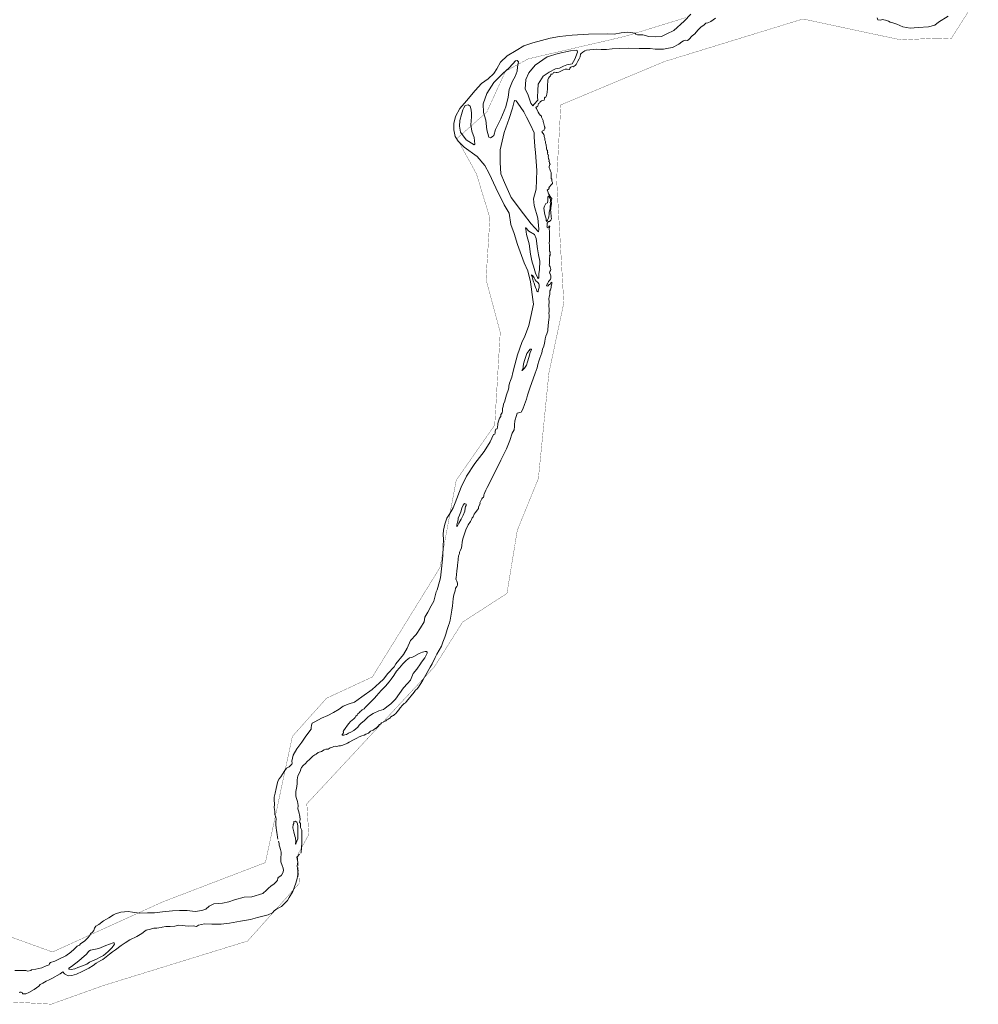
# Model space of a CAD drawing. Header units: metres. Extents: x 347609 to 404409, y 8547781 to 8605413.
# Tile 15 of 39: x 372470 to 374301, y 8560539 to 8562419. Entities that reach past the tile are written whole.
import ezdxf

# ---------------------------------------------------------------- set-up
doc = ezdxf.new("R2010")
doc.units = ezdxf.units.M
doc.layers.add('01. RIO', color=7, linetype='Continuous', lineweight=5, true_color=0x2776bb)
doc.layers.add('PREDIOS INSCRITOS EN LA BASE GRAFICA REGISTRAL (HUAURA) NOMBRE', color=7, linetype='Continuous', true_color=0xfffff0)

# ---------------------------------------------------------------- blocks, each defined once
blk = doc.blocks.new('REIORORI')
at = {"layer": '01. RIO', "color": 152, "lineweight": 15, "true_color": 0x2776bb, "flags": 128}
for points in [[(372963.4, 8560853.9), (372962.6, 8560857.7), (372962.1, 8560862.7), (372961.4, 8560866.8), (372960.5, 8560871.3), (372959.8, 8560875.2), (372959.2, 8560882), (372959.5, 8560887.9), (372960.2, 8560891.6), (372959, 8560896.5), (372957.3, 8560900.5), (372957.1, 8560906.3), (372956.8, 8560911.1), (372955.9, 8560914.1), (372956.9, 8560920.5), (372956.3, 8560929.2), (372956.3, 8560934.2), (372958.2, 8560941.8), (372960.2, 8560950.9), (372961.3, 8560956.6), (372963.4, 8560964.5), (372965.6, 8560969.4), (372968.9, 8560973.1), (372971.8, 8560978.3), (372976.4, 8560985.1), (372979.6, 8560989.7), (372984.5, 8560992), (372989.8, 8560997), (372990.4, 8560999.1), (372989.9, 8561003.2), (372992.6, 8561014.3), (372999.6, 8561026.3), (373008.8, 8561039.3), (373015.6, 8561048.8), (373024.4, 8561060.9), (373026.7, 8561064), (373026.7, 8561066.7), (373027.2, 8561071.4), (373029, 8561075.3), (373033.9, 8561078.2), (373046.4, 8561084.9), (373058.5, 8561090), (373069.2, 8561095.6), (373080.4, 8561102), (373088.1, 8561107.9), (373099.3, 8561112.4), (373109.7, 8561115.9), (373123.8, 8561126), (373143.2, 8561139.7), (373157.6, 8561152.7), (373165, 8561159.5), (373173.1, 8561170.1), (373185.1, 8561182.8), (373188.6, 8561188.5), (373202.9, 8561206.9), (373210.3, 8561219), (373216.3, 8561233.3), (373227.3, 8561244.9), (373235.3, 8561257.5), (373242.4, 8561269.3), (373244.1, 8561277.8), (373249.6, 8561287.7), (373256.2, 8561299.5), (373260.9, 8561308.4), (373265.5, 8561326), (373267.2, 8561330.1), (373268.8, 8561334.5), (373274.1, 8561353.2), (373275.4, 8561370.2), (373278.2, 8561395), (373278.7, 8561413.2), (373279.3, 8561426.5), (373278.7, 8561435.5), (373279.3, 8561444.3), (373281.9, 8561455.5), (373285.6, 8561467.2), (373290.7, 8561474.3), (373298.1, 8561487), (373302.1, 8561496.4), (373313, 8561526.2), (373323.3, 8561546.9), (373339.3, 8561571.5), (373356.9, 8561594.3), (373368.7, 8561612.6), (373374.9, 8561626.7), (373377.8, 8561627.3), (373378.3, 8561630), (373378.1, 8561633.3), (373379.5, 8561637.1), (373381.8, 8561637.6), (373382.6, 8561641.6), (373383, 8561645), (373383.1, 8561647.8), (373384.9, 8561651.9), (373386.6, 8561657.8), (373388.8, 8561661.4), (373389.2, 8561665.2), (373391.4, 8561668.1), (373392.3, 8561672.1), (373392.1, 8561676.3), (373393.5, 8561679.9), (373394.2, 8561684.5), (373396.4, 8561690.4), (373398, 8561696.1), (373400.7, 8561704.3), (373403.1, 8561711.1), (373404.2, 8561715.6), (373404.2, 8561719), (373405.4, 8561724.5), (373407.8, 8561730), (373409.9, 8561736.4), (373412.1, 8561745.2), (373415.7, 8561759.9), (373420.7, 8561778.8), (373429.3, 8561802.3), (373434.9, 8561814.7), (373438, 8561822.9), (373442.3, 8561834.7), (373446.6, 8561851.9), (373451.4, 8561875.5), (373450.4, 8561884.2), (373445.9, 8561918.5), (373440.9, 8561939.5), (373433.8, 8561954.5), (373421.1, 8561989.8), (373414.5, 8562010.6), (373408.3, 8562027.6), (373404.9, 8562049.1), (373395.2, 8562065.1), (373379.2, 8562097.6), (373366.8, 8562125), (373358.3, 8562140.5), (373343.9, 8562157.8), (373319.1, 8562175.5), (373307.8, 8562187.1), (373302, 8562195.9), (373299.5, 8562208.3), (373299.2, 8562220.9), (373302.3, 8562233.9), (373310.8, 8562249.3), (373323.2, 8562264), (373340.3, 8562283.9), (373352.2, 8562297.1), (373365.1, 8562305.9), (373375.6, 8562315.8), (373381.1, 8562325), (373388.7, 8562337.6), (373401.3, 8562350.1), (373418.4, 8562360.3), (373433.1, 8562368.6), (373450.2, 8562374.5), (373483.1, 8562383.4), (373501.4, 8562386.6), (373525, 8562389.2), (373556.6, 8562391.1), (373593.6, 8562391.6), (373605.6, 8562391.4), (373618.9, 8562393.8), (373631.8, 8562395), (373645.3, 8562393.3), (373647, 8562390.9), (373650.1, 8562389.7), (373660, 8562389.9), (373671.7, 8562386.9), (373685.2, 8562386.2), (373695.6, 8562386.9), (373706.2, 8562391.8), (373719.7, 8562398.2), (373739.5, 8562415.8), (373752, 8562429.3)], [(373006.8, 8560827.2), (373007.6, 8560829.4), (373008, 8560836.5), (373008.8, 8560847.7), (373009, 8560857.1), (373009, 8560864.6), (373008.8, 8560871), (373006.7, 8560876.1), (373006.3, 8560881.6), (373006.3, 8560883.6), (373004.8, 8560886.4), (373005.8, 8560891.5), (373005.4, 8560897.5), (373003.5, 8560906), (373001.5, 8560912.2), (373001.9, 8560918.3), (373000.4, 8560926.1), (372998.7, 8560931.5), (372997.8, 8560936.3), (372997.8, 8560945.2), (372999.3, 8560954.5), (373000.2, 8560960.5), (372999.9, 8560967.3), (373001.3, 8560975), (373005.5, 8560983.5), (373007.2, 8560987.7), (373008.6, 8560991.1), (373011.6, 8560994.5), (373016.1, 8560998.2), (373019.4, 8561002.6), (373023.6, 8561005.9), (373025.6, 8561007.9), (373029.7, 8561012.4), (373033.5, 8561015.3), (373036.4, 8561016.2), (373040, 8561019.2), (373046.2, 8561021.7), (373051.8, 8561024.7), (373055.1, 8561025.6), (373059.2, 8561026), (373063, 8561028.1), (373066.4, 8561029.2), (373068.7, 8561030.1), (373070.1, 8561031), (373072.6, 8561031.4), (373075.4, 8561031.2), (373077.5, 8561031.5), (373079.7, 8561032.1), (373082.6, 8561032.3), (373085.2, 8561032.9), (373093.5, 8561035.9), (373095.9, 8561037.5), (373099.6, 8561039.4), (373107.4, 8561043.5), (373113.7, 8561046.8), (373118.6, 8561049.2), (373123.4, 8561051.5), (373127.7, 8561052.8), (373131.2, 8561054.3), (373136, 8561056.6), (373138.4, 8561058.1), (373139.9, 8561059.9), (373143.5, 8561061.8), (373145.5, 8561062.3), (373148.4, 8561064.7), (373151.4, 8561066.5), (373154.3, 8561069.2), (373157.5, 8561072.8), (373159.9, 8561074.5), (373161.3, 8561076.2), (373164.2, 8561077.6), (373167.8, 8561079.6), (373169.7, 8561080), (373171.4, 8561082.1), (373173.7, 8561082.9), (373175.5, 8561084.3), (373177, 8561084.8), (373179.2, 8561087.6), (373182.1, 8561089.2), (373183.8, 8561090.1), (373185.6, 8561091.5), (373188.2, 8561094), (373190.5, 8561096.7), (373194, 8561101), (373196.8, 8561104.5), (373201.3, 8561109.8), (373204.3, 8561113.1), (373206.7, 8561114.2), (373209, 8561117.1), (373214.9, 8561123.9), (373217.5, 8561127.6), (373223.5, 8561134.7), (373226.3, 8561138.4), (373229.2, 8561141), (373231.8, 8561144.3), (373233.8, 8561147.4), (373236.1, 8561151.4), (373240.2, 8561157.6), (373243.4, 8561163.1), (373245.9, 8561167.6), (373254.3, 8561182.3), (373257.7, 8561188.5), (373263.7, 8561200.8), (373266.6, 8561207.4), (373271, 8561215.1), (373275.4, 8561222.5), (373278.4, 8561230.4), (373282.2, 8561239.6), (373284.1, 8561245.6), (373286.6, 8561254.3), (373288.8, 8561261.7), (373291, 8561267.1), (373292.4, 8561271.9), (373294.1, 8561283.4), (373295.3, 8561291.3), (373296.6, 8561299.3), (373297.4, 8561305.8), (373298.2, 8561313.3), (373299.3, 8561320.3), (373301.5, 8561328.3), (373302.7, 8561333.2), (373304.7, 8561336.5), (373306.1, 8561339.2), (373306.4, 8561342.8), (373305.3, 8561346.7), (373303.5, 8561349.1), (373303.2, 8561351.2), (373303.5, 8561353.2), (373304.4, 8561359.3), (373304.9, 8561365.8), (373305.9, 8561371.5), (373306.5, 8561374.5), (373306.3, 8561378.6), (373306.9, 8561381.2), (373307.5, 8561388.9), (373308.2, 8561395.1), (373309.4, 8561397.7), (373309.9, 8561400.3), (373310, 8561402.2), (373312, 8561405.6), (373314.1, 8561410.6), (373314.6, 8561414.8), (373315.3, 8561421.2), (373316.5, 8561427.8), (373319.4, 8561436.8), (373322.4, 8561444.4), (373326.7, 8561454.3), (373330.8, 8561460.8), (373333.1, 8561464.5), (373334.2, 8561467.4), (373335.9, 8561469.8), (373338.1, 8561474.5), (373340.3, 8561477.2), (373344.3, 8561482.9), (373346.3, 8561485.6), (373346.2, 8561487.7), (373347.1, 8561489.7), (373349.3, 8561494.2), (373349.2, 8561496.4), (373350.8, 8561499.8), (373352.5, 8561503.6), (373353.8, 8561506), (373355.2, 8561506.3), (373356.2, 8561506.9), (373356.5, 8561509.1), (373356.7, 8561511.5), (373357.1, 8561512.5), (373358.3, 8561515.8), (373360.4, 8561520.5), (373362.9, 8561525.6), (373365.9, 8561531.3), (373388.9, 8561577.8), (373399.7, 8561599.3), (373406.5, 8561615.2), (373411, 8561629.5), (373414.3, 8561635.7), (373415.3, 8561642.1), (373415.3, 8561645.2), (373416, 8561652.8), (373418.9, 8561662.8), (373420.3, 8561667.3), (373422.8, 8561667.8), (373427.7, 8561669.6), (373430.8, 8561675), (373434.4, 8561684.3), (373437.8, 8561694.3), (373440.2, 8561701.6), (373444.6, 8561715), (373454.3, 8561743.6), (373458.2, 8561754.2), (373459.6, 8561760.2), (373461.4, 8561766.9), (373463.3, 8561772.4), (373467.5, 8561782.6), (373468.8, 8561789.4), (373470.9, 8561795.3), (373472.4, 8561801.2), (373472.8, 8561804.2), (373473.7, 8561809.1), (373475, 8561814.8), (373476.8, 8561819.1), (373478.6, 8561824.4), (373478.8, 8561829.6), (373479.4, 8561831.5), (373479.5, 8561834.9), (373480.3, 8561840.4), (373480.8, 8561846.3), (373481.4, 8561850.3), (373481.5, 8561854.5), (373480.6, 8561858.1), (373481.1, 8561861.6), (373481.1, 8561865.6), (373480.6, 8561872.8), (373481.1, 8561880.1), (373480.6, 8561885.9), (373481.3, 8561889.5), (373482.5, 8561894.1), (373482.6, 8561896), (373482.4, 8561898.6), (373482.5, 8561901.1), (373483.6, 8561903), (373485.4, 8561907.5), (373485.1, 8561909.2), (373486.5, 8561914.9), (373486.6, 8561917.4), (373486.3, 8561917.8), (373484.8, 8561916.3), (373484, 8561914.2), (373482.2, 8561913.3), (373480.7, 8561912.2), (373479.3, 8561910.7), (373478.1, 8561910.2), (373477.1, 8561910.8), (373476.2, 8561911.4), (373476.8, 8561912.4), (373477.8, 8561913.6), (373478.1, 8561914.6), (373478.7, 8561915.8), (373479.4, 8561917.2), (373480.4, 8561918.8), (373482.1, 8561921.1), (373484.2, 8561923.4), (373484.5, 8561924.3), (373484.7, 8561927.8), (373484.4, 8561929.6), (373483.7, 8561931.8), (373482.9, 8561934.6), (373482.1, 8561935.2), (373482.6, 8561937.8), (373484.1, 8561939.8), (373484.4, 8561941.6), (373484.2, 8561944.4), (373483.3, 8561946.9), (373481.9, 8561949.1), (373481.1, 8561951), (373481.7, 8561952.8), (373481.7, 8561955.2), (373481.7, 8561958.6), (373481.9, 8561962.5), (373481.8, 8561964.7), (373482.5, 8561965.8), (373482, 8561967.6), (373483, 8561969), (373483.8, 8561970.4), (373482.9, 8561971.3), (373483, 8561973.2), (373483.3, 8561973.7), (373483.1, 8561974.8), (373482.1, 8561977.1), (373482.3, 8561980.2), (373482.2, 8561984.8), (373481.7, 8561988.3), (373481.6, 8561992.1), (373481.8, 8561996.3), (373482.1, 8561999.5), (373482.3, 8562002.5), (373482.2, 8562004.9), (373482.1, 8562008.6), (373482, 8562011.4), (373482.1, 8562013.6), (373481.8, 8562016.5), (373481.2, 8562017.6), (373481.6, 8562020), (373482, 8562022), (373482.4, 8562023.6), (373482.3, 8562025), (373480.9, 8562023.6), (373479.3, 8562021.5), (373478.5, 8562022), (373477.2, 8562023.2), (373477.4, 8562024.8), (373477.3, 8562026), (373477.7, 8562026.9), (373477.5, 8562028.6), (373477.5, 8562030), (373478.7, 8562031.6), (373479.6, 8562033.3), (373480.3, 8562033.5), (373481.3, 8562033.5), (373482.3, 8562033.7), (373483.5, 8562034.7), (373484.6, 8562036.2), (373485.8, 8562038.6), (373485.4, 8562042.2), (373485, 8562045), (373484.8, 8562048.9), (373484.5, 8562050.7), (373484.5, 8562052.8), (373484.2, 8562054.6), (373484.5, 8562056.8), (373484.8, 8562059.4), (373485, 8562063.5), (373485.6, 8562067), (373485.7, 8562070), (373485.4, 8562071.7), (373485.8, 8562074), (373486.2, 8562077.5), (373484.8, 8562079.2), (373482.1, 8562082.8), (373481.7, 8562083.7), (373481, 8562085.7), (373480.1, 8562086.6), (373479.3, 8562088.4), (373478.9, 8562091.5), (373478.1, 8562092.6), (373477.7, 8562093.4), (373480.1, 8562095.2), (373481.1, 8562096.7), (373480.7, 8562098), (373482.3, 8562099.9), (373485.1, 8562103.4), (373487.1, 8562105.1), (373487.8, 8562106.2), (373487.6, 8562107.8), (373487.3, 8562109), (373486.7, 8562110.5), (373486.3, 8562112.5), (373486.3, 8562114), (373485.8, 8562115), (373485.3, 8562115.7), (373485.3, 8562119.7), (373485.2, 8562122.1), (373485.3, 8562124.1), (373485.3, 8562126.8), (373484.7, 8562128.3), (373483.6, 8562129.5), (373483.3, 8562131.6), (373482.6, 8562133.1), (373481.4, 8562135.9), (373481.3, 8562137.6), (373482, 8562141.3), (373482.8, 8562142.1), (373483, 8562143.1), (373482.6, 8562143.9), (373482.3, 8562144.7), (373482.1, 8562146.9), (373481.8, 8562147.7), (373481, 8562148.3), (373481.1, 8562149.7), (373481.5, 8562150.2), (373481.3, 8562151.5), (373481, 8562152.5), (373480.2, 8562153.3), (373480.1, 8562153.8), (373479.8, 8562155), (373479.6, 8562156.1), (373479.5, 8562156.7), (373479.8, 8562158.6), (373480.1, 8562159.4), (373479.7, 8562160.7), (373478.6, 8562161.1), (373478.4, 8562163), (373478.6, 8562164.4), (373478.4, 8562165.3), (373478.3, 8562166), (373478.3, 8562167), (373478.2, 8562169.1), (373477.2, 8562170.3), (373476.5, 8562172.1), (373476.5, 8562173.8), (373476, 8562175.4), (373476.2, 8562176.3), (373475.5, 8562177.6), (373475.6, 8562178.8), (373475.7, 8562179.9), (373475.2, 8562181.8), (373474.6, 8562183.1), (373474.3, 8562184.2), (373474.4, 8562186.2), (373474, 8562187.4), (373473.2, 8562189), (373473.3, 8562191), (373473.1, 8562192.6), (373472.7, 8562193.8), (373471.8, 8562195.9), (373471.6, 8562198), (373471.3, 8562199.9), (373469.6, 8562201.6), (373467.5, 8562204.9), (373468.1, 8562205.9), (373471.8, 8562208.1), (373471.5, 8562209.2), (373472.3, 8562210.4), (373473.1, 8562211.5), (373473.4, 8562212), (373472.7, 8562214), (373471.5, 8562217.9), (373471, 8562219.4), (373471.3, 8562220.4), (373470.8, 8562222.1), (373470, 8562224.6), (373469.7, 8562226.2), (373467.9, 8562230.1), (373467, 8562232.6), (373466.7, 8562234.4), (373466.3, 8562235), (373465, 8562235.8), (373462.1, 8562239), (373460.2, 8562242), (373456.9, 8562249.2), (373455.7, 8562251.4), (373458.2, 8562253.1), (373459.8, 8562254), (373460.1, 8562256.5), (373461.3, 8562258.6), (373463.6, 8562260.1), (373464.4, 8562261.8), (373466.4, 8562263.6), (373469.2, 8562264.7), (373471.2, 8562265), (373472, 8562265.3), (373472.5, 8562267.6), (373472.7, 8562269.7), (373473.6, 8562270.6), (373474.7, 8562271.1), (373476.2, 8562273.5), (373477, 8562277.1), (373477.3, 8562279.8), (373477.7, 8562282.5), (373477.9, 8562285.1), (373478, 8562289.9), (373478.4, 8562294.8), (373478.8, 8562300), (373478.6, 8562303.8), (373480.2, 8562307.1), (373482.3, 8562309.6), (373484.2, 8562311.5), (373484.4, 8562312.6), (373484.4, 8562313.9), (373485.4, 8562314.5), (373487, 8562315.1), (373488.1, 8562315.6), (373489.1, 8562316.7), (373489.6, 8562317.8), (373491.8, 8562318.4), (373495, 8562318.1), (373496.7, 8562317.9), (373499.6, 8562318.6), (373502.4, 8562319.6), (373505, 8562321.2), (373508.9, 8562323), (373512.1, 8562324.3), (373515.6, 8562324.4), (373519.6, 8562323.7), (373520.5, 8562323.8), (373521, 8562324.7), (373521, 8562326.4), (373522.9, 8562327.9), (373525, 8562329.3), (373527.1, 8562329.1), (373529.2, 8562329.8), (373531, 8562331.1), (373532.8, 8562333.5), (373536.1, 8562339.6), (373538.4, 8562343.9), (373540.4, 8562347.6), (373541.4, 8562352.8), (373542.4, 8562354.4), (373545.5, 8562356.9), (373549.5, 8562359.3), (373552.8, 8562360.5), (373571.5, 8562362.7), (373580.4, 8562362.1), (373590.9, 8562362.1), (373601.7, 8562363.2), (373616.5, 8562364), (373632.9, 8562364.2), (373653, 8562363.6), (373674.5, 8562363.6), (373683.6, 8562362.7), (373699.7, 8562362.7), (373709.5, 8562364.2), (373716.8, 8562365.9), (373729.3, 8562372), (373734.9, 8562376.6), (373737.8, 8562378.3), (373742, 8562379.5), (373745.5, 8562379.1), (373748.4, 8562381.3), (373754.7, 8562387.9), (373759.4, 8562391.7), (373765.1, 8562398.7), (373771.2, 8562404.6), (373777.1, 8562409.2), (373780.9, 8562412.4), (373784.2, 8562412.9), (373790.4, 8562415.2), (373799.1, 8562421.5)], [(374108, 8562422.2), (374109.4, 8562418.6), (374114.6, 8562418.1), (374117.7, 8562419.1), (374123.5, 8562417.8), (374129.4, 8562416.1), (374132.7, 8562413.8), (374137.9, 8562412.7), (374145.3, 8562410.3), (374156.9, 8562405.5), (374170.7, 8562402.9), (374186.1, 8562403.6), (374205.6, 8562404.9), (374217.7, 8562408.4), (374224.9, 8562413.9), (374243.7, 8562425.7)], [(372460.8, 8560603), (372475.1, 8560602.9), (372482.1, 8560603.1), (372485.8, 8560602.1), (372491.5, 8560603), (372492.3, 8560604.2), (372500.9, 8560605.6), (372512.1, 8560608.2), (372520.9, 8560612), (372526.4, 8560613.7), (372526.8, 8560616.5), (372528.8, 8560618.4), (372537.2, 8560621.2), (372546.2, 8560625.5), (372558.2, 8560631.5), (372567.5, 8560638.1), (372573.8, 8560644), (372578.4, 8560648.1), (372580, 8560649.8), (372584.5, 8560651.3), (372586.4, 8560653.9), (372590.7, 8560657.5), (372593.9, 8560658.9), (372596, 8560661.1), (372601, 8560665.9), (372604.6, 8560671.1), (372605.6, 8560673.3), (372608.8, 8560676.2), (372611.6, 8560679.7), (372612.8, 8560684.1), (372615.4, 8560688), (372621.5, 8560691.2), (372629.9, 8560697.9), (372640, 8560703.7), (372649.2, 8560709.3), (372652.8, 8560711.6), (372663.3, 8560714.9), (372677.3, 8560716.1), (372685.6, 8560714.7), (372698.8, 8560712.9), (372714.2, 8560713.3), (372727.4, 8560713.3), (372742.7, 8560715.2), (372762.1, 8560717), (372775, 8560718), (372789.7, 8560717.8), (372800.3, 8560716.4), (372805.3, 8560715.9), (372817.7, 8560717.9), (372825.6, 8560720.3), (372831.8, 8560726), (372840.9, 8560730.7), (372857.4, 8560731.6), (372869.3, 8560734.2), (372880.1, 8560738.2), (372898.9, 8560743.2), (372913.2, 8560744.1), (372934.7, 8560750.5), (372941.5, 8560756.9), (372945.1, 8560760.1), (372949.9, 8560764.2), (372956.3, 8560768.5), (372960.3, 8560772.9), (372962.5, 8560775.9), (372963.2, 8560779.3), (372964.3, 8560781.6), (372966.3, 8560782.3), (372970, 8560785.5), (372972.5, 8560789.7), (372974.2, 8560794.2), (372973.2, 8560798.3), (372971.6, 8560803.9), (372968.6, 8560810.8), (372968.7, 8560815.2), (372968.8, 8560820), (372969.4, 8560823.9), (372969.2, 8560829.1), (372968.1, 8560834), (372967, 8560838.6), (372965.9, 8560842.5), (372965.6, 8560845.9), (372964.3, 8560850.4)], [(372469.8, 8560560.3), (372470.6, 8560561.7), (372472.9, 8560561.9), (372475.4, 8560560.3), (372475.5, 8560558.9), (372476.8, 8560558.6), (372481.7, 8560558.6), (372487.4, 8560561.5), (372497.9, 8560566.8), (372506.8, 8560573.2), (372509.3, 8560576.7), (372514.4, 8560579.2), (372520.7, 8560582.8), (372526.2, 8560585.6), (372531.3, 8560588), (372547.4, 8560596.8), (372552.4, 8560600.5), (372555.6, 8560596.7), (372562.4, 8560593.2), (372569.8, 8560593.6), (372578.3, 8560596.4), (372589.4, 8560601.5), (372602, 8560607.5), (372610.3, 8560612.9), (372616.2, 8560617.4), (372624.9, 8560622.5), (372629.1, 8560624.5), (372635.5, 8560629.6), (372641.9, 8560634.6), (372647.4, 8560639), (372653.1, 8560642.9), (372664.1, 8560650.8), (372671.3, 8560656), (372680.2, 8560661.5), (372693.6, 8560668.4), (372703.2, 8560673.7), (372709.2, 8560678.5), (372711.8, 8560680), (372720, 8560682.4), (372726.4, 8560683.8), (372732.1, 8560683.8), (372735.5, 8560684.9), (372740.1, 8560685.2), (372742.5, 8560686), (372749.2, 8560687.2), (372757.7, 8560687.3), (372766.4, 8560687.8), (372773.7, 8560689.6), (372780.1, 8560689.3), (372791.9, 8560688), (372801.2, 8560688.2), (372807.8, 8560686.9), (372807.6, 8560687.2), (372811.4, 8560689.6), (372823.1, 8560692.2), (372837.3, 8560691.8), (372854.8, 8560691.9), (372870.7, 8560693.6), (372891.7, 8560697.5), (372911, 8560700.5), (372924.4, 8560704.3), (372944.8, 8560709.7), (372952.8, 8560713.1), (372956.4, 8560717.3), (372961, 8560721.1), (372970.2, 8560725.3), (372975.3, 8560730.3), (372981.3, 8560737), (372985, 8560742.4), (372991.7, 8560753.9), (372997.8, 8560769.9), (373000, 8560778.7), (373001.2, 8560786.5), (373001.4, 8560792.6), (373000, 8560803.1), (373001, 8560809.8), (372999.2, 8560819.7), (373000.7, 8560821), (373004.1, 8560824.9), (373004.6, 8560825.4)]]:
    blk.add_lwpolyline(points, dxfattribs=at)
for points in [[(373532.9, 8562360.7), (373522, 8562359.3), (373498.7, 8562354.3), (373477.7, 8562347.7), (373454.9, 8562332.3), (373442.7, 8562317.2), (373437.1, 8562304.7), (373435.8, 8562286.1), (373440.6, 8562276.9), (373446.4, 8562259.6), (373450.1, 8562254.3), (373452.8, 8562257.2), (373459.4, 8562265.2), (373458.9, 8562271), (373459.4, 8562283.8), (373460.2, 8562295.7), (373470, 8562311.1), (373481.4, 8562318.8), (373493.4, 8562325.1), (373501.1, 8562326.5), (373508.5, 8562329.9), (373515.1, 8562332.8), (373525.5, 8562334.7), (373530.5, 8562343.2), (373535.2, 8562356.7), (373534.7, 8562360.1)], [(373366.3, 8562194.3), (373362.4, 8562208.4), (373360.3, 8562226.8), (373356.1, 8562241.4), (373355, 8562258.2), (373362.1, 8562278.1), (373375.5, 8562298.9), (373393.6, 8562317), (373404.4, 8562326.2), (373412, 8562334.8), (373416.9, 8562340.1), (373420.4, 8562340.9), (373422.7, 8562338.5), (373421.1, 8562328.5), (373420.4, 8562320.7), (373416.4, 8562310.2), (373411.4, 8562301.5), (373404.9, 8562285.5), (373402.8, 8562270.6), (373398.3, 8562252.5), (373389.1, 8562229.4), (373378.9, 8562209.2), (373375.6, 8562197.9), (373372.4, 8562194.9), (373369, 8562193.5)], [(373414.5, 8562262.8), (373411.3, 8562249.8), (373405, 8562230.1), (373395.1, 8562203.2), (373387.6, 8562170.5), (373388, 8562146), (373389.2, 8562124.3), (373396.3, 8562107.8), (373408.9, 8562079.4), (373432.6, 8562048.1), (373447.2, 8562029.2), (373461.1, 8562013.8), (373461.6, 8562018.5), (373460, 8562039.7), (373452.8, 8562064.2), (373451.6, 8562076.9), (373456.8, 8562095.2), (373457.8, 8562130.9), (373455.3, 8562165), (373453.8, 8562176.6), (373452.8, 8562195), (373452.8, 8562202.9), (373445.9, 8562218.3), (373438.2, 8562232.8), (373432.7, 8562242.7), (373421.6, 8562259.4), (373418.6, 8562263.7), (373416, 8562264.3), (373414.9, 8562263.7)], [(373316.6, 8562246.7), (373313.6, 8562237.9), (373310.7, 8562226.4), (373310, 8562215.6), (373311.8, 8562204), (373322.8, 8562189.7), (373338.3, 8562179.9), (373339.6, 8562181.3), (373337.8, 8562193.6), (373333.6, 8562205.7), (373331.5, 8562217.8), (373333.3, 8562233.1), (373333.3, 8562239.7), (373332.6, 8562247), (373330.5, 8562253.7), (373326.7, 8562256), (373321, 8562254.9), (373318.2, 8562250.2)], [(373479.2, 8562081.8), (373478.6, 8562080.5), (373478.7, 8562078), (373478.5, 8562073.8), (373478.2, 8562069.3), (373475.3, 8562067.8), (373472.3, 8562062.7), (373471.1, 8562059.1), (373472.3, 8562050.2), (373473.9, 8562044.4), (373475.5, 8562038.5), (373475.8, 8562034.7), (373476.2, 8562033.7), (373477, 8562033.9), (373478, 8562036.3), (373479.8, 8562040.1), (373480.8, 8562043), (373481.2, 8562046.8), (373481.3, 8562051), (373482.4, 8562056), (373483, 8562058.1), (373483.3, 8562062.5), (373483.8, 8562066.4), (373483.5, 8562070.2), (373483.7, 8562071.8), (373484, 8562074.4), (373484.2, 8562075.6), (373483.5, 8562077.2), (373481.5, 8562079.7), (373480.8, 8562080.9), (373480.4, 8562081.7), (373479.9, 8562081.8)], [(373436.7, 8562021.5), (373442.5, 8562014.8), (373453.1, 8562008.5), (373456.3, 8562001.3), (373459.2, 8561981.2), (373461.1, 8561969.9), (373463.5, 8561958), (373463.1, 8561942.1), (373461.8, 8561933.7), (373461.5, 8561927.8), (373461.7, 8561925.1), (373460.5, 8561924.8), (373459.1, 8561926.4), (373455.4, 8561934.7), (373451.4, 8561948), (373449.2, 8561955.9), (373447.5, 8561961.5), (373445.9, 8561971), (373443.2, 8561990.6), (373437.9, 8562008.9), (373436.7, 8562018.5), (373436.3, 8562020.3), (373436.4, 8562021.2)], [(373447.7, 8561931.4), (373450.1, 8561929.7), (373452.4, 8561925.6), (373454.5, 8561922.2), (373456.8, 8561919.4), (373458.3, 8561918.1), (373460.1, 8561916.6), (373461.7, 8561914.6), (373462.2, 8561912.9), (373462.4, 8561911.1), (373462.1, 8561907.2), (373460.8, 8561903.5), (373460.2, 8561899.8), (373459.5, 8561899.2), (373457.9, 8561900.2), (373457.1, 8561903.9), (373455, 8561907.7), (373454.1, 8561911.4), (373452.6, 8561915.7), (373451.5, 8561918), (373451, 8561920.2), (373450.4, 8561922.7), (373449, 8561927.9), (373448.2, 8561929.4), (373447.9, 8561930.4)], [(373429.4, 8561748.9), (373431.4, 8561753.4), (373431.4, 8561756.1), (373432.1, 8561761.4), (373435, 8561770), (373438.9, 8561781.6), (373442.4, 8561786.3), (373445, 8561789.5), (373447, 8561789.8), (373447.7, 8561788.9), (373445, 8561783.4), (373442.6, 8561774), (373440.1, 8561765.6), (373437.9, 8561758.8), (373434.3, 8561753.5), (373431, 8561749.9), (373430, 8561748.7)], [(373305.7, 8561450.8), (373309, 8561457.3), (373313, 8561464.9), (373316.8, 8561472.6), (373320.2, 8561480.6), (373321.2, 8561486), (373321.5, 8561489.2), (373322.6, 8561491.4), (373322.7, 8561493.4), (373319.6, 8561494.9), (373316.9, 8561491.6), (373314.7, 8561486.3), (373312.8, 8561479.3), (373309.8, 8561472.6), (373307.8, 8561466.7), (373307.6, 8561463.7), (373306.3, 8561459.3), (373304.9, 8561454), (373304.7, 8561452.1), (373305, 8561451.1)], [(373235.8, 8561188.5), (373228.8, 8561178.6), (373221.8, 8561170.6), (373216.8, 8561157.8), (373211, 8561151.4), (373203.1, 8561143.1), (373195.3, 8561132.2), (373187.9, 8561121.3), (373179, 8561112.7), (373174.1, 8561108.8), (373167.9, 8561103.9), (373164.7, 8561101.8), (373155.9, 8561099.1), (373145.3, 8561094.1), (373138, 8561089.7), (373134.8, 8561087), (373131.9, 8561083.9), (373128, 8561080), (373122.5, 8561075.6), (373118.5, 8561071.5), (373115.9, 8561068), (373108, 8561061.8), (373102.6, 8561058.4), (373098, 8561056.1), (373094.1, 8561054), (373091.2, 8561053.1), (373089.1, 8561052.5), (373087.6, 8561052.4), (373086.5, 8561052.5), (373086.1, 8561052.7), (373086, 8561053.7), (373087.6, 8561055.6), (373088.4, 8561057.1), (373088.4, 8561058.4), (373088.2, 8561058.9), (373088.7, 8561060.8), (373091.6, 8561065), (373096.2, 8561071.5), (373099, 8561074.9), (373102, 8561078.6), (373104.9, 8561081.1), (373108.3, 8561083.9), (373110.5, 8561086.3), (373112.1, 8561088.9), (373114.7, 8561091), (373116.2, 8561093.3), (373119.4, 8561095.6), (373120.6, 8561097.5), (373122.4, 8561098.8), (373124.1, 8561100.8), (373127.7, 8561102.6), (373130.2, 8561105.2), (373133.4, 8561108.7), (373138.9, 8561114.1), (373143.7, 8561119.7), (373148.1, 8561124.1), (373150.8, 8561126.8), (373156.6, 8561133.4), (373160, 8561137.1), (373168.8, 8561146), (373175.6, 8561154.2), (373179.8, 8561159.8), (373184.6, 8561166.3), (373190, 8561175), (373195.5, 8561181.1), (373201.7, 8561188.6), (373208, 8561195.3), (373214.8, 8561200.1), (373219.1, 8561200.6), (373222.6, 8561202.6), (373233, 8561208.5), (373239.5, 8561211.1), (373244.8, 8561212.5), (373247.2, 8561212.5), (373248.4, 8561211.3), (373248.2, 8561209.1), (373243.9, 8561200.4), (373237.2, 8561191.8)], [(372997.3, 8560844.8), (372999.3, 8560850), (373001.3, 8560854.5), (373001.5, 8560861), (373001.3, 8560872.1), (373001.1, 8560878.5), (373000.5, 8560883.5), (372999.4, 8560886.3), (372995.9, 8560888.2), (372993.8, 8560887.6), (372993.7, 8560884.2), (372992.6, 8560881.7), (372991.8, 8560875.5), (372993.8, 8560867.7), (372995.5, 8560859.8), (372996.6, 8560856.4), (372997.4, 8560849.6), (372996.6, 8560845.9), (372996.9, 8560844.5)], [(372563.6, 8560607.8), (372568.9, 8560610.9), (372582.8, 8560621.4), (372587.8, 8560626.4), (372597.8, 8560634.1), (372602.1, 8560640), (372605.4, 8560642), (372621.4, 8560645.2), (372634.3, 8560651), (372648.7, 8560655.8), (372650.5, 8560655.9), (372650.9, 8560653.6), (372646.7, 8560647.2), (372639.3, 8560639.7), (372630.4, 8560632), (372624, 8560628.6), (372616.9, 8560624.9), (372608.9, 8560621.6), (372603.2, 8560619), (372598, 8560615.3), (372590.3, 8560612.1), (372580.9, 8560609), (372575.1, 8560606.3), (372568.2, 8560605.1), (372564.4, 8560606), (372563.8, 8560606.6)]]:
    blk.add_lwpolyline(points, close=True, dxfattribs=at)

msp = doc.modelspace()

# ---------------------------------------------------------------- linework, layer by layer
at = {"layer": 'PREDIOS INSCRITOS EN LA BASE GRAFICA REGISTRAL (HUAURA) NOMBRE', "color": 5, "true_color": 0x0000ff, "const_width": 0.5, "elevation": -999999}
for points in [[(372441.5, 8560543.9), (372530.4, 8560538.9), (372630.3, 8560574.6), (372905.4, 8560659.5), (373004.2, 8560769.8), (373000.9, 8560823.9), (373022.2, 8560862.9), (373018.5, 8560921.5), (373261.9, 8561182.8), (373316, 8561268.5), (373400.7, 8561323.2), (373420.5, 8561443.8), (373460.8, 8561542.8), (373480.8, 8561743.9), (373509.3, 8561878), (373495.6, 8562113.4), (373503.7, 8562256.2), (373701.6, 8562338.9), (373966.1, 8562420.2), (374154.3, 8562380), (374221.6, 8562383.8), (374249, 8562382.4), (374300.8, 8562463.8)], [(373742.1, 8562422.7), (373626.3, 8562387), (373441, 8562343.9), (373397.8, 8562320.3), (373362.3, 8562242.6), (373305.3, 8562191.9), (373342.5, 8562124.4), (373368.2, 8562039.8), (373360.7, 8561923), (373387.9, 8561821.9), (373377.4, 8561644.8), (373303.9, 8561539.4), (373272.6, 8561372.3), (373143.5, 8561163.6), (373056.2, 8561123.2), (372990.9, 8561050.3), (372939.4, 8560809.3), (372743.4, 8560734.3), (372532.8, 8560638.5), (372453.4, 8560667.1)]]:
    msp.add_lwpolyline(points, dxfattribs=at)

# ---------------------------------------------------------------- block references
msp.add_blockref('REIORORI', (0, 0))

doc.saveas('drawing.dxf')
